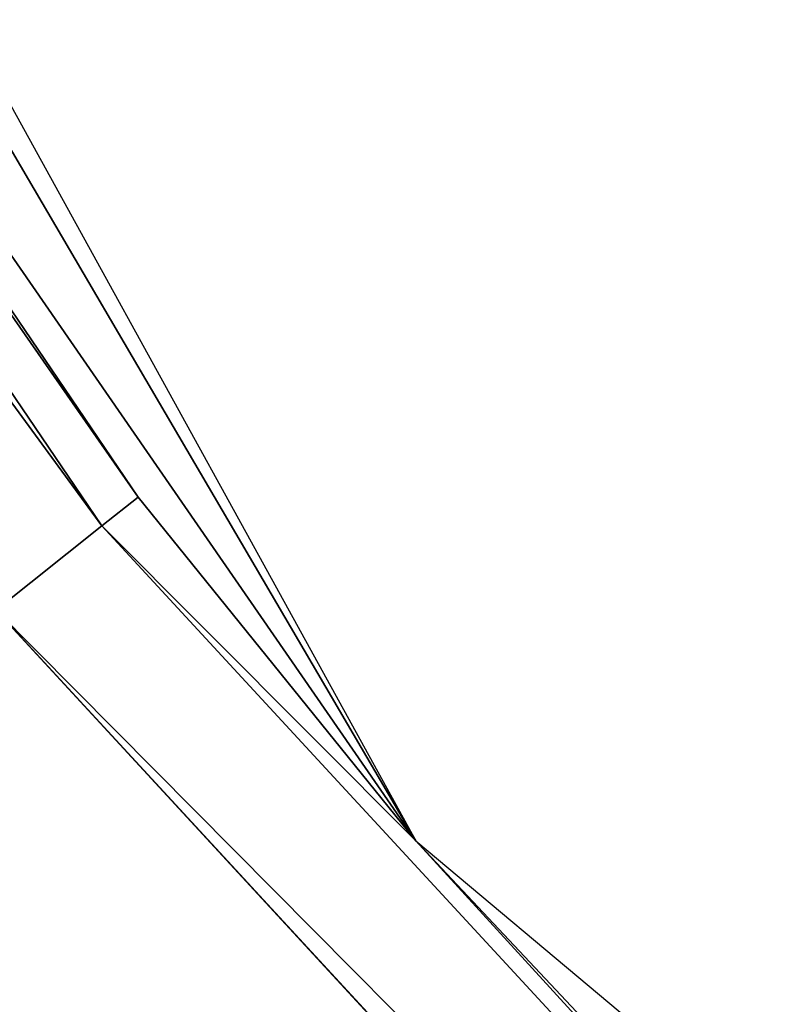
# Model space of a CAD drawing. Header units: millimetres. Extents: x 45 to 395, y 46 to 411.
# Tile 177 of 256: x 130.5 to 131.052, y 133.647 to 134.372. Entities that reach past the tile are written whole.
import ezdxf

# ---------------------------------------------------------------- set-up
doc = ezdxf.new("R2010")
doc.units = ezdxf.units.MM
doc.header["$LTSCALE"] = 25.4
doc.layers.get('0').update_dxf_attribs({"true_color": 0xff5454})

# ---------------------------------------------------------------- blocks, each defined once
blk = doc.blocks.new('HERMANOS-III-8030.STL')
at = {"color": 250, "true_color": 0x262626}
mesh = blk.add_polyface(dxfattribs=at)
corners = [(137.30164, 133.72507, 1308.6366), (129.36606, 139.80721, 1308.87769), (128.8548, 139.06653, 1308.6366), (137.75163, 134.50449, 1308.87769)]
mesh.append_faces([[corners[k] for k in face] for face in [(0, 1, 2), (1, 0, 3)]], dxfattribs={"vtx0": -1, "color": 250})
mesh = blk.add_polyface(dxfattribs=at)
corners = [(127.51128, 139.72195, 57.07771), (130.79195, 133.76712, 57.07771), (127.84173, 138.80287, 47.34565)]
mesh.append_faces([[corners[k] for k in face] for face in [(0, 1, 2)]], dxfattribs={"color": 250})
mesh = blk.add_polyface(dxfattribs=at)
corners = [(127.84173, 138.80287, 47.34565), (130.79195, 133.76712, 57.07771), (129.03532, 136.30875, 47.34565)]
mesh.append_faces([[corners[k] for k in face] for face in [(0, 1, 2)]], dxfattribs={"color": 250})
mesh = blk.add_polyface(dxfattribs=at)
corners = [(129.00578, 136.29179, 47.08683), (130.58733, 134.02039, 47.34565), (130.56064, 133.99921, 47.08683), (129.03532, 136.30875, 47.34565)]
mesh.append_faces([[corners[k] for k in face] for face in [(0, 1, 2), (1, 0, 3)]], dxfattribs={"vtx0": -1, "color": 250})
mesh = blk.add_polyface(dxfattribs=at)
corners = [(129.03532, 136.30875, 47.34565), (130.79195, 133.76712, 57.07771), (130.58733, 134.02039, 47.34565)]
mesh.append_faces([[corners[k] for k in face] for face in [(0, 1, 2)]], dxfattribs={"color": 250})
mesh = blk.add_polyface(dxfattribs=at)
corners = [(128.91914, 136.24205, 46.84566), (130.56064, 133.99921, 47.08683), (130.48238, 133.93712, 46.84566), (129.00578, 136.29179, 47.08683)]
mesh.append_faces([[corners[k] for k in face] for face in [(0, 1, 2), (1, 0, 3)]], dxfattribs={"vtx0": -1, "color": 250})
mesh = blk.add_polyface(dxfattribs=at)
corners = [(130.58733, 134.02039, 47.34565), (130.79195, 133.76712, 47.34565), (130.56064, 133.99921, 47.08683)]
mesh.append_faces([[corners[k] for k in face] for face in [(0, 1, 2)]], dxfattribs={"color": 250})
mesh = blk.add_polyface(dxfattribs=at)
corners = [(130.58733, 134.02039, 47.34565), (130.79195, 133.76712, 57.07771), (130.79195, 133.76712, 47.34565)]
mesh.append_faces([[corners[k] for k in face] for face in [(0, 1, 2)]], dxfattribs={"color": 250})
mesh = blk.add_polyface(dxfattribs=at)
corners = [(130.48238, 133.93712, 46.84566), (132.43982, 131.96397, 47.08683), (132.37169, 131.89091, 46.84566), (130.56064, 133.99921, 47.08683)]
mesh.append_faces([[corners[k] for k in face] for face in [(0, 1, 2), (1, 0, 3)]], dxfattribs={"vtx0": -1, "color": 250})
mesh = blk.add_polyface(dxfattribs=at)
corners = [(130.56064, 133.99921, 47.08683), (130.79195, 133.76712, 47.34565), (132.43982, 131.96397, 47.08683)]
mesh.append_faces([[corners[k] for k in face] for face in [(0, 1, 2)]], dxfattribs={"color": 250})
mesh = blk.add_polyface(dxfattribs=at)
corners = [(121.8049, 127.05169, 27.65912), (132.37169, 131.89091, 46.84566), (124.81735, 123.78908, 27.65912), (130.48238, 133.93712, 46.84566)]
mesh.append_faces([[corners[k] for k in face] for face in [(0, 1, 2), (1, 0, 3)]], dxfattribs={"vtx0": -1, "color": 250})
mesh = blk.add_polyface(dxfattribs=at)
corners = [(136.00221, 129.39954, 57.07771), (132.46306, 131.98891, 47.34565), (130.79195, 133.76712, 57.07771)]
mesh.append_faces([[corners[k] for k in face] for face in [(0, 1, 2)]], dxfattribs={"color": 250})
mesh = blk.add_polyface(dxfattribs=at)
corners = [(130.79195, 133.76712, 57.07771), (132.46306, 131.98891, 47.34565), (130.79195, 133.76712, 47.34565)]
mesh.append_faces([[corners[k] for k in face] for face in [(0, 1, 2)]], dxfattribs={"color": 250})
mesh = blk.add_polyface(dxfattribs=at)
corners = [(130.79195, 133.76712, 47.34565), (132.46306, 131.98891, 47.34565), (132.43982, 131.96397, 47.08683)]
mesh.append_faces([[corners[k] for k in face] for face in [(0, 1, 2)]], dxfattribs={"color": 250})

msp = doc.modelspace()

# ---------------------------------------------------------------- block references
at = {"color": 0}
msp.add_blockref('HERMANOS-III-8030.STL', (0, 0), dxfattribs=at)

doc.saveas('drawing.dxf')
